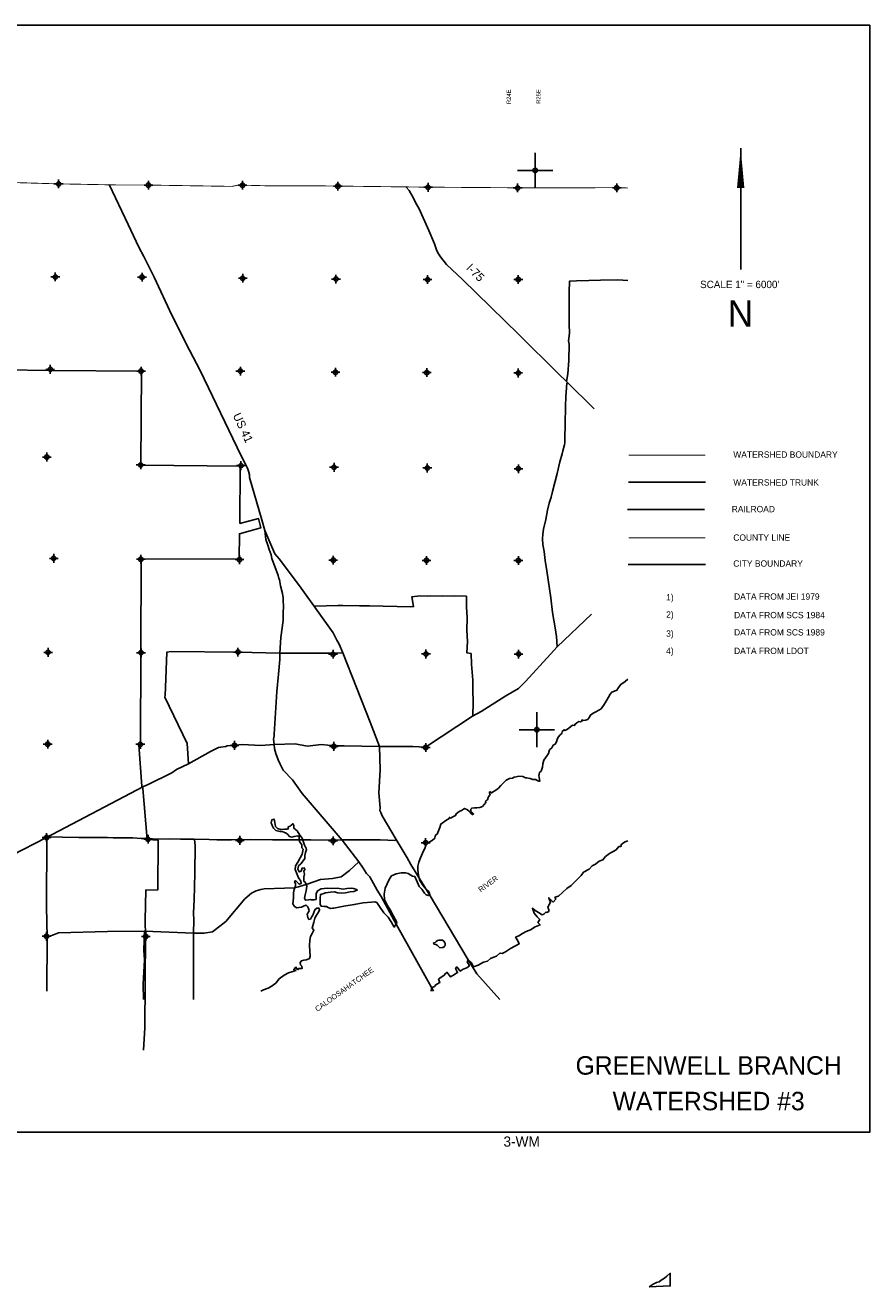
# Model space of a CAD drawing. Extents: x 143393 to 239393, y 823711 to 895505.
# Tile 3 of 3: x 191358 to 239393, y 823711 to 895505. Entities that reach past the tile are written whole.
import ezdxf
from ezdxf.enums import TextEntityAlignment as Align

# ---------------------------------------------------------------- set-up
doc = ezdxf.new("R2010")
doc.units = 0
doc.header["$LTSCALE"] = 800
doc.header["$PDMODE"] = 34
doc.header["$PDSIZE"] = 250
for name, pattern in [('DASHED', [0]), ('PHANTOM', [0]), ('STREAM', [0])]:
    doc.linetypes.add(name, pattern=pattern)
doc.layers.get('0').update_dxf_attribs({"linetype": 'CONTINUOUS'})
for name, color, linetype in [('BORDER', 1, 'CONTINUOUS'), ('CITY', 14, 'DASHED'), ('COUNTY', 15, 'PHANTOM'), ('MAJROADS', 9, 'CONTINUOUS'), ('RR', 13, 'CONTINUOUS'), ('SEC', 2, 'CONTINUOUS'), ('STRUCTTEXT', 7, 'CONTINUOUS'), ('TEXT', 7, 'CONTINUOUS'), ('TRUNKS', 5, 'STREAM'), ('WATER', 4, 'CONTINUOUS'), ('WSHEDS', 3, 'CONTINUOUS')]:
    doc.layers.add(name, color=color, linetype=linetype)

# ---------------------------------------------------------------- blocks, each defined once
blk = doc.blocks.new('TICK')
at = {"color": 0}
for points in [[(500, 0), (500, 1000)], [(0, 500), (1000, 500)]]:
    blk.add_lwpolyline(points, dxfattribs=at)
blk.add_point((500, 500), dxfattribs=at)
blk = doc.blocks.new('LEGEND')
at = {"layer": 'CITY', "color": 0}
blk.add_lwpolyline([(-5369, -6262), (-980, -6262)], dxfattribs=at)
at = {"layer": 'COUNTY', "color": 0, "const_width": 50}
blk.add_lwpolyline([(-980, -4741), (-5350, -4743)], dxfattribs=at)
at = {"layer": 'RR', "color": 0}
blk.add_lwpolyline([(-5408, -3135), (-1028, -3135)], dxfattribs=at)
at = {"layer": 'TRUNKS', "color": 0}
blk.add_lwpolyline([(-5357, -1579), (-968, -1579)], dxfattribs=at)
at = {"layer": 'WSHEDS', "color": 0, "const_width": 60}
blk.add_lwpolyline([(-5350, -34), (-980, -34)], dxfattribs=at)
at = {"layer": 'TEXT', "color": 0}
for s, p in [('WATERSHED BOUNDARY', (607, -181)), ('WATERSHED TRUNK', (607, -1765)), ('RAILROAD', (516, -3283)), ('COUNTY LINE', (606, -4906)), ('CITY BOUNDARY', (606, -6382)), ('DATA FROM JEI 1979', (649, -8262)), ('1)', (-3211, -8303)), ('2)', (-3211, -9286)), ('DATA FROM SCS 1984', (649, -9315)), ('3)', (-3211, -10369)), ('DATA FROM SCS 1989', (649, -10298)), ('4)', (-3211, -11352)), ('DATA FROM LDOT', (649, -11352))]:
    blk.add_text(s, height=360, dxfattribs=at).set_placement(p)

msp = doc.modelspace()

# ---------------------------------------------------------------- linework, layer by layer
at = {"layer": 'BORDER', "color": 0}
msp.add_lwpolyline([(143393, 832505), (239393, 832505), (239393, 895505), (143393, 895505)], close=True, dxfattribs=at)
at = {"layer": 'CITY', "color": 0}
for points in [[(152704, 881643), (160973, 881731), (160774, 876172), (160681, 865499), (165967, 865414), (171400, 865413), (176785, 865354), (177602, 865377), (182078, 867657), (182075, 865402), (187348, 865388), (187499, 875932), (192795, 875851), (197979, 875822), (197937, 870471), (203574, 870421), (203567, 867149), (204626, 867424), (204750, 866898), (203543, 866570), (203524, 865133), (197957, 865112), (197910, 854551)], [(197812, 854555), (197992, 852199), (198053, 852074), (198292, 849171), (198917, 849133), (198901, 846308), (198209, 846286), (198188, 844578), (198203, 843667), (198159, 838439), (198082, 837168)]]:
    msp.add_lwpolyline(points, dxfattribs=at)
msp.add_lwpolyline([(226846, 823711), (228046, 823756), (228046, 824478), (227848, 824307), (227713, 824207), (227532, 824090), (227406, 824000), (227270, 823946), (227072, 823864)], close=True, dxfattribs=at)
at = {"layer": 'COUNTY', "color": 0, "const_width": 50}
msp.add_lwpolyline([(225633, 886244), (224751, 886258), (219114, 886255), (214022, 886292), (208887, 886354), (208291, 886361), (207917, 886369), (205273, 886364), (203468, 886409), (203133, 886333), (198116, 886413), (197109, 886415), (196675, 886413), (193006, 886483), (190661, 886554)], dxfattribs=at)
at = {"layer": 'MAJROADS', "color": 0}
for points in [[(196126, 886440), (197215, 884170), (197817, 882875), (198106, 882336), (198684, 881159), (199699, 879007), (200698, 877005), (201301, 875861), (203644, 871000), (203942, 870412), (203983, 870328), (204024, 870243), (204049, 870134), (204114, 869924), (204121, 869773), (204816, 867355), (204995, 866759), (205042, 866231), (205148, 865912), (205230, 865676), (205337, 865374), (205386, 865164), (205747, 864181), (205780, 864022), (205829, 863954), (205837, 863828), (205877, 863602), (205983, 863165), (206023, 862922), (206029, 862687), (206053, 862495), (206024, 861984), (206022, 861632), (205897, 860669), (205832, 859773), (205846, 859404), (205756, 858575), (205673, 857579), (205513, 855167), (205520, 855066), (205485, 854882), (205501, 854740), (205525, 854564), (205540, 854329), (205605, 854060), (205745, 853707), (205844, 853497), (206034, 853110), (206557, 852553), (207105, 851787), (209381, 849130), (210335, 847892), (210584, 847538), (210774, 847226), (210949, 847032), (211371, 846284), (211594, 845922), (212454, 844340), (214455, 840789), (214573, 840533)], [(213017, 886281), (213191, 886095), (213291, 885935), (213415, 885708), (213547, 885422), (213770, 885052), (214322, 883825), (214635, 883060), (214684, 882900), (214750, 882732), (214824, 882556), (214982, 882328), (215313, 881882), (216237, 881037), (219431, 877896), (221694, 875667), (222152, 875237), (223711, 873683)], [(222152, 875237), (222218, 875658), (222274, 876420), (222298, 877350), (222257, 877552), (222311, 877987), (222290, 878490), (222297, 879462), (222303, 880317), (222308, 880937), (222710, 880967), (223406, 880970), (224084, 880999), (225073, 881008), (225633, 880985)], [(221617, 860129), (221572, 860714), (221508, 861209), (221356, 862090), (221261, 862912), (221029, 864447), (220933, 865034), (220870, 865562), (220806, 865957), (220775, 866284), (220794, 866535), (220838, 866820), (220959, 867372), (221072, 867899), (221159, 868309), (221270, 868651), (221339, 868961), (221607, 869998), (221771, 870667), (221900, 871119), (221935, 871278), (222021, 871621), (222047, 871746), (222049, 871964), (222072, 872819), (222096, 873816), (222108, 874385), (222137, 874863), (222156, 875156)], [(204995, 866759), (205546, 865418), (205812, 865114), (207057, 863471), (208881, 860918), (209087, 860506), (209145, 860413), (209220, 860279), (209417, 859791), (210979, 855841), (211502, 854456), (211554, 853130), (211477, 851824), (211546, 850969), (211528, 850810), (211586, 850700), (211660, 850507), (212454, 849169), (213075, 848117), (213298, 847738), (214324, 846054), (216550, 842317), (217041, 841524), (218353, 840062)], [(207809, 862449), (207817, 862449), (209133, 862473), (209418, 862488), (210373, 862456), (210934, 862468), (213297, 862400), (213448, 862425), (213351, 862978), (213821, 863025), (214215, 863014), (214408, 863038), (215069, 863016), (215799, 863036), (216452, 863006), (216456, 862402), (216493, 861774), (216471, 861070), (216508, 860441), (216478, 859779), (216713, 859744), (216742, 859149), (216819, 858235), (216815, 857674), (216835, 856986), (216821, 856207)], [(190615, 848277), (192525, 849251), (198077, 852176), (198355, 852300), (199700, 852952), (199970, 853151), (200643, 853473), (201897, 854167), (202359, 854398), (202477, 854423), (202770, 854462), (202846, 854487), (203282, 854542), (203710, 854564), (204765, 854523), (205525, 854564), (206702, 854609), (207396, 854486), (208210, 854564), (208930, 854492), (209500, 854496), (211502, 854456), (213396, 854458), (214133, 854419), (216802, 856176), (217282, 856457), (218688, 857343), (219420, 857765), (219809, 858148), (221228, 859721), (221617, 860129), (223574, 861988)], [(208914, 859778), (205832, 859773), (203476, 859827), (199656, 859865), (199421, 859833), (199339, 857806), (199310, 857379), (199301, 857270), (200563, 854621), (200643, 853473)], [(208914, 859778), (209389, 859790)], [(192588, 849276), (192575, 845347), (192612, 843587), (192589, 840533)], [(192595, 849314), (192595, 849314), (193475, 849299), (194405, 849283), (195661, 849274), (196030, 849271), (196365, 849252), (197480, 849252), (197957, 849215), (198351, 849221), (198853, 849192), (199583, 849203), (200194, 849182), (200965, 849176), (201811, 849162), (202255, 849150), (203085, 849152), (204149, 849170), (205414, 849152), (206277, 849146), (207601, 849153), (208892, 849126), (209370, 849148), (210710, 849138), (211540, 849140), (212419, 849117)], [(200990, 849168), (200990, 849168), (201021, 848832), (201001, 847240), (200965, 845741), (200934, 844987), (200956, 844568), (200926, 843830), (200932, 842473), (200931, 841115), (200923, 840062)], [(210335, 847892), (209801, 847404), (209329, 847047), (208834, 846942), (208147, 846880), (207391, 846626), (206895, 846462), (206677, 846422), (206099, 846401), (204950, 846351), (204749, 846327), (204497, 846246), (204228, 846114), (203857, 845781), (202775, 844499), (202016, 843918), (201529, 843830), (200943, 843834), (198145, 843947), (196033, 843930), (193243, 843858), (192965, 843743), (192755, 843669), (192571, 843646)], [(198145, 843947), (198103, 842871), (198132, 842318), (198072, 840935), (198079, 840062)]]:
    msp.add_lwpolyline(points, dxfattribs=at)
at = {"layer": 'SEC', "color": 0}
for p in [(193256, 886474), (198365, 886404), (203718, 886399), (209137, 886344), (214271, 886282), (219364, 886246), (225001, 886249), (193068, 881181), (198002, 881170), (203731, 881105), (209033, 881059), (214243, 881031), (219402, 881036), (192779, 875922), (197947, 875818), (203593, 875821), (209003, 875757), (214197, 875737), (219398, 875717), (192584, 870931), (197926, 870483), (203630, 870443), (208923, 870347), (214225, 870309), (219410, 870264), (192980, 865166), (197930, 865113), (203542, 865091), (208878, 865061), (214180, 865049), (219406, 865045), (192657, 859815), (197943, 859794), (203454, 859831), (208865, 859709), (214150, 859722), (219419, 859718), (192637, 854588), (197905, 854584), (203258, 854521), (208911, 854465), (214138, 854403), (192574, 849278), (198345, 849179), (203563, 849117), (208865, 849088), (214133, 848983), (192568, 843657), (198214, 843643)]:
    msp.add_point(p, dxfattribs=at)
at = {"layer": 'TEXT', "color": 0}
msp.add_line((232051, 888500), (232051, 881600), dxfattribs=at)
msp.add_lwpolyline([(232051, 888500, 0, 420, 0), (232051, 886250, 420, 420, 0)], format="xyseb", dxfattribs=at)
at = {"layer": 'WATER', "color": 0}
for points in [[(204756, 840533), (204907, 840605), (205175, 840704), (205344, 840803), (205605, 840994), (205799, 841236), (206077, 841435), (206329, 841584), (206522, 841633), (206749, 841707), (206632, 841766), (206758, 841908), (206816, 841790), (206883, 841764), (206917, 841831), (207101, 841821), (207085, 841956), (207010, 842031), (207003, 842157), (207062, 842257), (207196, 842290), (207356, 842322), (207524, 842388), (207558, 842522), (207543, 842807), (207520, 843125), (207548, 843435), (207574, 843644), (207676, 843811), (207778, 844003), (207669, 844113), (207772, 844456), (207824, 844681), (207917, 844857), (208044, 845032), (208104, 845157), (208062, 845258), (207945, 845259), (207836, 845167), (207768, 845008), (207708, 844866), (207632, 844741), (207581, 844624), (207497, 844617), (207439, 844717), (207414, 844818), (207398, 844919), (207458, 844994), (207509, 845119), (207476, 845245), (207418, 845346), (207335, 845430), (207217, 845381), (207074, 845323), (206915, 845299), (206815, 845283), (206673, 845359), (206573, 845502), (206617, 845845), (206619, 846122), (206662, 846323), (206731, 846523), (206723, 846666), (206674, 846750), (206733, 846825), (206941, 846622), (207050, 846655), (207026, 846798), (206910, 846983), (206778, 847277), (206712, 847461), (206722, 847662), (206857, 847879), (207001, 848121), (207111, 848330), (207164, 848614), (207097, 848699), (207082, 848866), (206957, 849043), (206942, 849252), (206934, 849320), (206859, 849370), (206649, 849330), (206515, 849306), (206381, 849340), (206290, 849450), (206207, 849534), (206073, 849577), (205973, 849611), (205847, 849628), (205604, 849680), (205471, 849815), (205397, 849958), (205348, 850118), (205382, 850277), (205508, 850326), (205549, 850125), (205598, 849907), (205697, 849789), (205890, 849737), (206099, 849752), (206242, 849751), (206317, 849768), (206318, 849885), (206435, 849926), (206486, 849984), (206579, 850059), (206637, 849967), (206644, 849807), (206819, 849655), (206985, 849420), (207118, 849235), (207191, 849016), (207241, 848848), (207298, 848731), (207332, 848672), (207348, 848588), (207305, 848421), (207262, 848254), (207261, 848078), (207159, 847944), (207024, 847786), (206906, 847661), (206854, 847486), (206945, 847317), (207046, 847359), (207072, 847417), (207106, 847534), (207223, 847550), (207265, 847483), (207205, 847349), (207238, 847198), (207211, 847014), (207202, 846880), (207210, 846788), (207285, 846729), (207367, 846502), (207332, 846243), (207280, 846017), (207245, 845824), (207295, 845707), (207471, 845731), (207572, 845758), (207638, 845730), (207789, 845729), (207898, 845753), (207907, 845862), (207900, 846071), (207977, 846238), (208195, 846354), (208522, 846394), (208782, 846384), (209109, 846390), (209444, 846346), (209645, 846378), (209879, 846401), (210030, 846375), (210155, 846341), (210239, 846290), (210046, 846199), (209845, 846192), (209568, 846127), (209367, 846112), (209132, 846130), (208923, 846182), (208722, 846175), (208579, 846151), (208437, 846135), (208294, 846069), (208160, 846036), (208133, 845810), (208140, 845609), (208131, 845475), (208189, 845374), (208356, 845356), (208490, 845347), (208590, 845304), (208716, 845237), (208841, 845261), (208917, 845260), (209470, 845365), (210074, 845462), (210586, 845567), (211055, 845598), (211240, 845613), (211365, 845571), (211514, 845352), (211763, 844990), (212004, 844737), (212178, 844476), (212344, 844182), (212495, 844432), (212479, 844508), (212313, 844802), (212156, 845113), (211965, 845416), (211792, 845760), (211769, 846053), (211829, 846396), (211940, 846647), (212076, 846931), (212194, 847106), (212463, 847204), (212731, 847261), (212983, 847268), (213133, 847225), (213283, 847132), (213392, 847073), (213517, 847063), (213657, 846753), (213773, 846492), (213914, 846332), (214072, 846105), (214163, 846012), (214280, 845978), (214373, 846011), (214340, 846179), (214224, 846288), (214082, 846423), (213933, 846625), (213784, 846861), (213719, 847129), (213695, 847422), (213688, 847649), (213749, 847883), (213834, 848117), (213945, 848384), (214106, 848718), (214148, 848826), (214342, 849009), (214494, 849100), (214654, 849233), (214680, 849350), (214714, 849425), (214781, 849475), (214857, 849667), (214934, 849851), (215002, 850043), (215288, 850251), (215465, 850358), (215482, 850434), (215549, 850383), (215709, 850482), (215835, 850540), (215877, 850632), (216037, 850765), (216171, 850823), (216340, 850922), (216515, 850846), (216640, 850736), (216715, 850643), (216798, 850584), (216857, 850617), (216774, 850710), (216707, 850786), (216699, 850836), (216708, 850895), (216759, 850953), (216918, 850969), (217052, 850968), (217211, 850992), (217362, 851041), (217463, 851149), (217548, 851266), (217540, 851341), (217658, 851424), (217692, 851550), (217743, 851641), (217802, 851733), (217753, 851834), (217795, 851884), (217870, 851816), (218029, 851907), (218172, 852007), (218282, 852090), (218417, 852240), (218560, 852381), (218720, 852539), (218905, 852630), (219081, 852663), (219169, 852705), (219274, 852728), (219442, 852761), (219660, 852742), (219768, 852700), (219801, 852675), (219877, 852682), (220086, 852631), (220228, 852588), (220353, 852579), (220404, 852587), (220479, 852528), (220562, 852485), (220629, 852485), (220605, 852577), (220589, 852711), (220573, 852795), (220590, 852879), (220616, 852979), (220700, 853062), (220777, 853279), (220803, 853472), (220855, 853672), (221049, 853939), (221117, 854064), (221169, 854265), (221312, 854390), (221388, 854532), (221497, 854598), (221574, 854715), (221616, 854857), (221667, 854982), (221786, 855123), (221870, 855190), (221896, 855307), (222014, 855407), (222064, 855373), (222249, 855489), (222400, 855613), (222476, 855663), (222601, 855646), (222627, 855712), (222728, 855812), (222837, 855879), (222929, 855861), (222997, 855886), (223031, 855969), (223097, 855944), (223223, 855951), (223357, 855992), (223425, 856101), (223510, 856243), (223653, 856351), (223846, 856458), (224115, 856607), (224293, 856857), (224403, 857041), (224538, 857257), (224623, 857441), (224716, 857549), (224875, 857607), (225010, 857665), (225094, 857806), (225230, 857990), (225482, 858156), (225633, 858285)], [(214441, 840533), (214459, 840684), (214510, 840751), (214636, 840808), (214686, 840884), (214770, 840933), (214938, 841024), (214864, 841209), (214965, 841301), (215175, 841417), (215284, 841567), (215343, 841608), (215551, 841348), (215677, 841431), (215946, 841588), (215839, 841823), (215898, 841915), (216097, 841671), (216265, 841779), (216467, 841862), (216618, 841978), (216485, 842205), (216553, 842297), (216736, 842137), (216827, 841935), (216903, 841935), (217121, 842017), (217432, 842191), (217650, 842249), (217818, 842390), (217961, 842456), (218162, 842531), (218355, 842705), (218489, 842671), (218682, 842779), (218968, 842953), (219447, 843227), (219372, 843395), (219248, 843613), (219433, 843687), (219634, 843812), (219844, 843920), (220088, 844019), (220357, 844193), (220642, 844300), (220517, 844443), (220619, 844610), (220485, 844762), (220302, 844972), (220203, 845257), (220353, 845123), (220554, 845004), (220762, 844886), (220855, 844919), (220964, 845035), (221023, 845018), (221132, 845060), (221132, 845160), (221091, 845311), (221142, 845436), (221235, 845595), (221177, 845729), (221136, 845847), (221386, 845602), (221546, 845777), (221488, 845878), (221689, 845936), (221917, 846144), (222169, 846368), (222413, 846551), (222665, 846801), (222977, 847118), (223112, 847301), (223431, 847484), (223608, 847667), (223801, 847766), (224003, 847933), (224213, 848007), (224365, 848190), (224592, 848365), (224961, 848580), (225130, 848772), (225239, 848771), (225273, 848897), (225475, 849030), (225633, 849095)]]:
    msp.add_lwpolyline(points, dxfattribs=at)
msp.add_lwpolyline([(215091, 843439), (214982, 843431), (214882, 843432), (214815, 843416), (214739, 843358), (214680, 843308), (214588, 843275), (214604, 843216), (214704, 843190), (214796, 843156), (214863, 843072), (214946, 843004), (215063, 843012), (215147, 843028), (215206, 843095), (215240, 843136), (215241, 843245), (215208, 843329), (215158, 843388)], close=True, dxfattribs=at)

# ---------------------------------------------------------------- block references
at = {"color": 0, "xscale": 2, "yscale": 2, "zscale": 2}
for p in [(219364, 886246), (219457, 854415)]:
    msp.add_blockref('TICK', p, dxfattribs=at)
at = {"layer": 'STRUCTTEXT', "color": 0}
msp.add_blockref('LEGEND', (231024, 871073), dxfattribs=at)

# ---------------------------------------------------------------- texts
at = {"layer": 'MAJROADS', "color": 0}
for s, rotation, p in [('I-75', 315, (216406, 881651)), ('US 41', 295, (203151, 873304))]:
    msp.add_text(s, height=480, rotation=rotation, dxfattribs=at).set_placement(p)
at = {"layer": 'TEXT', "color": 0}
for s, p in [('R24E', (218979, 891017)), ('R25E', (220664, 891032))]:
    msp.add_text(s, height=240, rotation=90, dxfattribs=at).set_placement(p)
for s, height, p in [('SCALE 1" = 6000\'', 420, (231995, 880545)), ('N', 1500, (232037, 878350)), (' GREENWELL BRANCH', 1050, (230034, 835782)), (' WATERSHED #3', 1050, (230034, 833755)), ('3-WM', 580, (219593, 831685))]:
    msp.add_text(s, height=height, dxfattribs=at).set_placement(p, align=Align.CENTER)
at = {"layer": 'WATER', "color": 0}
for s, rotation, p in [('RIVER', 36, (217261, 846149)), ('CALOOSAHATCHEE', 35.68056, (207973, 839354))]:
    msp.add_text(s, height=300, rotation=rotation, dxfattribs=at).set_placement(p)

doc.saveas('drawing.dxf')
